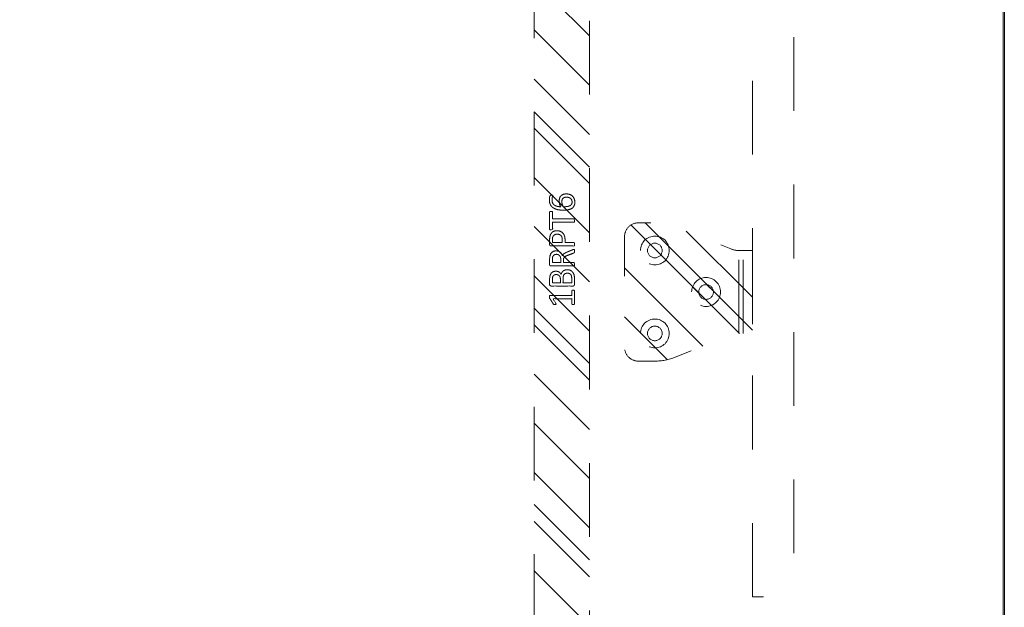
# Model space of a CAD drawing. Header units: inches. Extents: x -463 to -294, y -230 to 12.
# Tile 43 of 68: x -349 to -332, y -56 to -45. Entities that reach past the tile are written whole.
import ezdxf

# ---------------------------------------------------------------- set-up
doc = ezdxf.new("R2010")
doc.units = ezdxf.units.IN
doc.header["$LTSCALE"] = 32
doc.header["$MEASUREMENT"] = 0
doc.linetypes.add('Dash Style-1', pattern=[0.083328, 0.041656, -0.041672])
for name, color, linetype, lineweight in [('DashLine', 7, 'Dash Style-1', 13), ('DashLineFill', 7, 'Dash Style-1', 13), ('Drawing', 7, 'Continuous', 18), ('Metal-DeskStructure', 7, 'Continuous', 13), ('None', 7, 'Continuous', 18), ('Wood_1-H', 7, 'Continuous', 13), ('Wood_1-V', 7, 'Continuous', 13)]:
    doc.layers.add(name, color=color, linetype=linetype, lineweight=lineweight)
pattern_1 = [(45, (0, 0), (-1.61302, 1.9357), []), (45, (-1.0608, 1.0608), (-0.472346, 0.416761), [])]

# ---------------------------------------------------------------- blocks, each defined once
blk = doc.blocks.new('Group-13')
at = {"layer": 'Wood_1-H'}
for points in [[(27.936, 22.895), (27.936, -48.877)], [(27.936, -47.814), (27.936, 22.895), (27.936, 22.895)], [(27.936, -48.877), (27.956, -48.877), (27.956, 22.895), (27.936, 22.895), (27.936, -48.877)], [(27.936, 22.895), (27.956, 22.895), (27.956, -47.814), (27.936, -47.814), (27.936, 22.895)], [(27.956, 22.895), (27.956, -48.877)], [(27.956, -47.814), (27.956, 22.895), (27.956, 22.895)]]:
    blk.add_lwpolyline(points, dxfattribs=at)
at = {"layer": 'Wood_1-V'}
for points in [[(-2.025, -48.877), (27.936, -48.877), (27.936, 22.895), (-2.025, 22.895), (-2.025, -48.877)], [(-2.025, 22.895), (27.936, 22.895), (27.936, -47.814), (-2.025, -47.814), (-2.025, 22.895)], [(27.936, 22.895), (27.936, -48.877)], [(27.936, -47.814), (27.936, 22.895), (27.936, 22.895)]]:
    blk.add_lwpolyline(points, dxfattribs=at)
blk = doc.blocks.new('Group-47')
at = {"layer": 'Metal-DeskStructure', "color": 7}
for points, knots in [([(9.589, -0.203), (9.589, -0.21), (9.586, -0.224), (9.578, -0.227), (9.459, -0.227), (9.34, -0.227), (9.336, -0.225), (9.333, -0.219), (9.331, -0.21), (9.331, -0.197), (9.333, -0.188), (9.334, -0.182), (9.34, -0.179), (9.389, -0.179), (9.436, -0.179), (9.436, -0.009), (9.436, 0.161), (9.393, 0.135), (9.349, 0.109), (9.344, 0.107), (9.334, 0.106), (9.331, 0.109), (9.329, 0.12), (9.329, 0.133), (9.329, 0.143), (9.331, 0.148), (9.334, 0.152), (9.338, 0.154), (9.39, 0.187), (9.441, 0.22), (9.443, 0.222), (9.447, 0.222), (9.453, 0.224), (9.47, 0.224), (9.488, 0.224), (9.493, 0.22), (9.495, 0.216), (9.495, 0.018), (9.495, -0.179), (9.536, -0.179), (9.58, -0.179), (9.584, -0.182), (9.587, -0.188), (9.589, -0.197), (9.589, -0.203)], [0, 0, 0, 0.00261, 0.007831, 0.010441, 0.176195, 0.178805, 0.181415, 0.184026, 0.186636, 0.188594, 0.190551, 0.192509, 0.194467, 0.244389, 0.244389, 0.424498, 0.424498, 0.47805, 0.47805, 0.484241, 0.490432, 0.496622, 0.502813, 0.507071, 0.510941, 0.514811, 0.518682, 0.518682, 0.576295, 0.576295, 0.578743, 0.58119, 0.583638, 0.590247, 0.593184, 0.596122, 0.599059, 0.911881, 0.911881, 0.976501, 0.982376, 0.988251, 0.994125, 1, 1, 1]), ([(9.96, -0.097), (9.96, -0.119), (9.949, -0.155), (9.931, -0.184), (9.903, -0.204), (9.853, -0.227), (9.746, -0.227), (9.68, -0.227), (9.665, -0.215), (9.665, -0.002), (9.665, 0.211), (9.68, 0.222), (9.738, 0.222), (9.829, 0.222), (9.881, 0.205), (9.914, 0.178), (9.933, 0.135), (9.933, 0.093), (9.925, 0.063), (9.91, 0.039), (9.886, 0.019), (9.873, 0.013), (9.892, 0.01), (9.923, -0.009), (9.947, -0.036), (9.96, -0.075), (9.96, -0.097)], [0, 0, 0, 0.031455, 0.06291, 0.094366, 0.125821, 0.188731, 0.266159, 0.275837, 0.285516, 0.435531, 0.44521, 0.454888, 0.521427, 0.574659, 0.627891, 0.681123, 0.734355, 0.762747, 0.791139, 0.819531, 0.847924, 0.847924, 0.885943, 0.923962, 0.961981, 1, 1, 1]), ([(10.327, -0.217), (10.327, -0.221), (10.325, -0.225), (10.317, -0.227), (10.304, -0.228), (10.286, -0.228), (10.275, -0.227), (10.267, -0.225), (10.264, -0.219), (10.262, -0.214), (10.242, -0.161), (10.221, -0.108), (10.214, -0.09), (10.199, -0.06), (10.177, -0.038), (10.148, -0.027), (10.108, -0.027), (10.088, -0.027), (10.088, -0.122), (10.088, -0.221), (10.085, -0.225), (10.077, -0.227), (10.066, -0.228), (10.05, -0.228), (10.039, -0.227), (10.031, -0.225), (10.028, -0.221), (10.028, -0.01), (10.028, 0.211), (10.042, 0.222), (10.098, 0.222), (10.162, 0.222), (10.184, 0.22), (10.194, 0.218), (10.219, 0.215), (10.26, 0.194), (10.286, 0.165), (10.301, 0.126), (10.301, 0.082), (10.288, 0.045), (10.266, 0.017), (10.232, -0.001), (10.214, -0.009), (10.225, -0.014), (10.243, -0.029), (10.258, -0.049), (10.271, -0.077), (10.279, -0.094), (10.299, -0.143), (10.319, -0.191), (10.325, -0.204), (10.327, -0.215), (10.327, -0.217)], [0, 0, 0, 0.004018, 0.008035, 0.012053, 0.01607, 0.020088, 0.024105, 0.028123, 0.03214, 0.03214, 0.070951, 0.070951, 0.084634, 0.098317, 0.112001, 0.125684, 0.138745, 0.138745, 0.202807, 0.205295, 0.207782, 0.21027, 0.212758, 0.214748, 0.216739, 0.218729, 0.220719, 0.332671, 0.339637, 0.346603, 0.391882, 0.407555, 0.423229, 0.423229, 0.466696, 0.510164, 0.553631, 0.597099, 0.640566, 0.684033, 0.727501, 0.770968, 0.770968, 0.798042, 0.825115, 0.852188, 0.879262, 0.879262, 0.958132, 0.958132, 0.979066, 1, 1, 1]), ([(10.665, 0.091), (10.665, 0.056), (10.642, 0.002), (10.602, -0.035), (10.543, -0.057), (10.475, -0.057), (10.45, -0.057), (10.45, -0.137), (10.45, -0.221), (10.447, -0.225), (10.439, -0.227), (10.428, -0.228), (10.412, -0.228), (10.401, -0.227), (10.393, -0.225), (10.39, -0.221), (10.39, -0.011), (10.39, 0.209), (10.404, 0.222), (10.462, 0.222), (10.524, 0.222), (10.55, 0.218), (10.587, 0.211), (10.624, 0.189), (10.652, 0.157), (10.665, 0.115), (10.665, 0.091)], [0, 0, 0, 0.066268, 0.132535, 0.198803, 0.26507, 0.303966, 0.303966, 0.429297, 0.43506, 0.440822, 0.446584, 0.452347, 0.456957, 0.461567, 0.466177, 0.470786, 0.728938, 0.745073, 0.761208, 0.845107, 0.870922, 0.896738, 0.922553, 0.948369, 0.974184, 1, 1, 1]), ([(11.014, 0.196), (11.014, 0.19), (11.014, 0.179), (11.011, 0.174), (11.005, 0.17), (10.941, 0.17), (10.878, 0.17), (10.878, -0.024), (10.878, -0.221), (10.874, -0.225), (10.867, -0.227), (10.856, -0.228), (10.839, -0.228), (10.828, -0.227), (10.821, -0.225), (10.817, -0.221), (10.817, -0.024), (10.817, 0.17), (10.754, 0.17), (10.69, 0.17), (10.684, 0.174), (10.682, 0.179), (10.68, 0.189), (10.68, 0.202), (10.682, 0.213), (10.684, 0.218), (10.69, 0.222), (10.847, 0.222), (11.005, 0.222), (11.011, 0.218), (11.014, 0.213), (11.014, 0.202), (11.014, 0.196)], [0, 0, 0, 0.003046, 0.005389, 0.007733, 0.010076, 0.089744, 0.089744, 0.335779, 0.340465, 0.345152, 0.349838, 0.354524, 0.360382, 0.36624, 0.372099, 0.377957, 0.6855, 0.6855, 0.785085, 0.788014, 0.790943, 0.793872, 0.796801, 0.798998, 0.801195, 0.803391, 0.805588, 0.991213, 0.99341, 0.995606, 0.997803, 1, 1, 1]), ([(11.33, -0.081), (11.33, -0.11), (11.313, -0.166), (11.275, -0.208), (11.218, -0.234), (11.151, -0.234), (11.109, -0.219), (11.075, -0.193), (11.055, -0.156), (11.042, -0.108), (11.037, -0.051), (11.037, 0.01), (11.045, 0.098), (11.086, 0.17), (11.127, 0.207), (11.184, 0.227), (11.236, 0.227), (11.262, 0.224), (11.284, 0.22), (11.299, 0.213), (11.304, 0.209), (11.306, 0.205), (11.308, 0.2), (11.308, 0.186), (11.308, 0.167), (11.302, 0.165), (11.295, 0.165), (11.282, 0.17), (11.264, 0.176), (11.236, 0.179), (11.186, 0.179), (11.14, 0.154), (11.11, 0.109), (11.098, 0.05), (11.096, 0.019), (11.105, 0.024), (11.127, 0.036), (11.155, 0.043), (11.184, 0.048), (11.238, 0.048), (11.288, 0.028), (11.317, -0.007), (11.33, -0.053), (11.33, -0.081)], [0, 0, 0, 0.047284, 0.094569, 0.141853, 0.189137, 0.222912, 0.256686, 0.290461, 0.324235, 0.35801, 0.391784, 0.42357, 0.487141, 0.518927, 0.550713, 0.582499, 0.593093, 0.603687, 0.61428, 0.624874, 0.635468, 0.646062, 0.656655, 0.684464, 0.710949, 0.724191, 0.737433, 0.750675, 0.763918, 0.77716, 0.803647, 0.830135, 0.856622, 0.883109, 0.883109, 0.892179, 0.901248, 0.910318, 0.919387, 0.93954, 0.959693, 0.979847, 1, 1, 1]), ([(9.872, 0.102), (9.872, 0.119), (9.862, 0.144), (9.842, 0.163), (9.811, 0.172), (9.755, 0.172), (9.724, 0.172), (9.724, 0.1), (9.724, 0.028), (9.758, 0.028), (9.814, 0.028), (9.844, 0.039), (9.862, 0.06), (9.872, 0.087), (9.872, 0.102)], [0, 0, 0, 0.074499, 0.148998, 0.223496, 0.297995, 0.395417, 0.395417, 0.61891, 0.61891, 0.724928, 0.793696, 0.862464, 0.931232, 1, 1, 1]), ([(10.238, 0.096), (10.238, 0.124), (10.214, 0.159), (10.186, 0.168), (10.177, 0.17), (10.155, 0.172), (10.113, 0.172), (10.088, 0.172), (10.088, 0.096), (10.088, 0.021), (10.117, 0.021), (10.17, 0.021), (10.203, 0.032), (10.227, 0.054), (10.238, 0.082), (10.238, 0.096)], [0, 0, 0, 0.142515, 0.285031, 0.285031, 0.330993, 0.376955, 0.445899, 0.445899, 0.655281, 0.655281, 0.734439, 0.800829, 0.867219, 0.93361, 1, 1, 1]), ([(10.602, 0.085), (10.602, 0.113), (10.581, 0.15), (10.552, 0.167), (10.521, 0.172), (10.477, 0.172), (10.45, 0.172), (10.45, 0.083), (10.45, -0.007), (10.477, -0.007), (10.53, -0.007), (10.567, 0.006), (10.591, 0.032), (10.602, 0.065), (10.602, 0.085)], [0, 0, 0, 0.053098, 0.106195, 0.159293, 0.212391, 0.297937, 0.297937, 0.584068, 0.584068, 0.669615, 0.752211, 0.834807, 0.917404, 1, 1, 1]), ([(11.271, -0.086), (11.271, -0.068), (11.264, -0.035), (11.243, -0.011), (11.214, 0), (11.177, 0), (11.151, -0.003), (11.127, -0.011), (11.107, -0.022), (11.098, -0.029), (11.098, -0.073), (11.109, -0.132), (11.131, -0.169), (11.162, -0.184), (11.206, -0.184), (11.24, -0.167), (11.26, -0.14), (11.271, -0.105), (11.271, -0.086)], [0, 0, 0, 0.044843, 0.089687, 0.13453, 0.179374, 0.20352, 0.227667, 0.251813, 0.27596, 0.27596, 0.366465, 0.45697, 0.547475, 0.63798, 0.728485, 0.81899, 0.909495, 1, 1, 1]), ([(9.897, -0.101), (9.897, -0.081), (9.885, -0.051), (9.861, -0.031), (9.824, -0.02), (9.76, -0.02), (9.724, -0.02), (9.724, -0.098), (9.724, -0.177), (9.767, -0.177), (9.851, -0.177), (9.885, -0.149), (9.897, -0.119), (9.897, -0.101)], [0, 0, 0, 0.079156, 0.158312, 0.237468, 0.316624, 0.419526, 0.419526, 0.643799, 0.643799, 0.767809, 0.883905, 0.941952, 1, 1, 1])]:
    blk.add_open_spline(points, degree=2, knots=knots, dxfattribs=at)
blk = doc.blocks.new('1BRPT6-LeftBeam (2D)')
at = {"layer": 'DashLineFill', "linetype": 'Continuous', "lineweight": 13}
h = blk.add_hatch(dxfattribs=at)
h.set_pattern_fill('Steel', color=253, style=0, pattern_type=2)
h.set_pattern_definition(pattern_1)
h.paths.add_polyline_path([(-1.85, 0.5), (20.472, 0.5), (20.472, -0.5), (-1.85, -0.5)])
at = {"layer": 'DashLineFill', "flags": 128}
blk.add_lwpolyline([(-1.85, 0.5), (20.472, 0.5), (20.472, -0.5), (-1.85, -0.5)], close=True, dxfattribs=at)
at = {"layer": 'Metal-DeskStructure', "color": 7}
blk.add_blockref('Group-47', (0, 0), dxfattribs=at)
blk = doc.blocks.new('Group-50')
at = {"layer": 'None', "color": 7, "rotation": 90}
blk.add_blockref('1BRPT6-LeftBeam (2D)', (19.952, -44.637), dxfattribs=at)
blk = doc.blocks.new('Group-51')
at = {"layer": 'None'}
blk.add_blockref('Group-50', (0, 0), dxfattribs=at)
blk = doc.blocks.new('Group-72')
at = {"layer": 'DashLineFill', "linetype": 'Continuous', "lineweight": 13}
h = blk.add_hatch(dxfattribs=at)
h.set_pattern_fill('Steel', color=253, style=0, pattern_type=2)
h.set_pattern_definition(pattern_1)
h.paths.add_polyline_path([(0.75, 2.026), (0.776, 2.024), (0.801, 2.02), (0.826, 2.014), (0.85, 2.006), (0.873, 1.995), (0.895, 1.982), (0.916, 1.966), (0.935, 1.949), (0.952, 1.93), (0.967, 1.91), (0.98, 1.888), (0.991, 1.864), (1, 1.84), (1.006, 1.815), (1.01, 1.79), (1.011, 1.765), (1.01, 1.739), (1.006, 1.714), (1, 1.689), (0.991, 1.665), (0.98, 1.642), (0.967, 1.62), (0.952, 1.599), (0.935, 1.58), (0.916, 1.563), (0.895, 1.548), (0.873, 1.534), (0.85, 1.523), (0.826, 1.515), (0.801, 1.509), (0.776, 1.505), (0.75, 1.504), (0.724, 1.505), (0.699, 1.509), (0.674, 1.515), (0.65, 1.523), (0.627, 1.534), (0.605, 1.548), (0.584, 1.563), (0.565, 1.58), (0.548, 1.599), (0.533, 1.62), (0.52, 1.642), (0.509, 1.665), (0.5, 1.689), (0.494, 1.714), (0.49, 1.739), (0.489, 1.765), (0.49, 1.79), (0.494, 1.815), (0.5, 1.84), (0.509, 1.864), (0.52, 1.888), (0.533, 1.91), (0.548, 1.93), (0.565, 1.949), (0.584, 1.966), (0.605, 1.982), (0.627, 1.995), (0.65, 2.006), (0.674, 2.014), (0.699, 2.02), (0.724, 2.024)])
h = blk.add_hatch(dxfattribs=at)
h.set_pattern_fill('Steel', color=253, style=0, pattern_type=2)
h.set_pattern_definition(pattern_1)
h.paths.add_polyline_path([(0.75, 1.897), (0.763, 1.897), (0.776, 1.895), (0.789, 1.892), (0.801, 1.887), (0.813, 1.882), (0.824, 1.875), (0.834, 1.867), (0.844, 1.859), (0.853, 1.849), (0.86, 1.838), (0.867, 1.827), (0.873, 1.815), (0.877, 1.803), (0.88, 1.79), (0.882, 1.778), (0.883, 1.765), (0.882, 1.752), (0.88, 1.739), (0.877, 1.726), (0.873, 1.714), (0.867, 1.702), (0.86, 1.691), (0.853, 1.68), (0.844, 1.671), (0.834, 1.662), (0.824, 1.654), (0.813, 1.647), (0.801, 1.642), (0.789, 1.637), (0.776, 1.634), (0.763, 1.632), (0.75, 1.632), (0.737, 1.632), (0.724, 1.634), (0.711, 1.637), (0.699, 1.642), (0.687, 1.647), (0.676, 1.654), (0.666, 1.662), (0.656, 1.671), (0.647, 1.68), (0.64, 1.691), (0.633, 1.702), (0.627, 1.714), (0.623, 1.726), (0.62, 1.739), (0.618, 1.752), (0.617, 1.765), (0.618, 1.778), (0.62, 1.79), (0.623, 1.803), (0.627, 1.815), (0.633, 1.827), (0.64, 1.838), (0.647, 1.849), (0.656, 1.859), (0.666, 1.867), (0.676, 1.875), (0.687, 1.882), (0.699, 1.887), (0.711, 1.892), (0.724, 1.895), (0.737, 1.897)])
at = {"layer": 'DashLineFill', "flags": 128}
for points in [[(0.75, 2.026), (0.776, 2.024), (0.801, 2.02), (0.826, 2.014), (0.85, 2.006), (0.873, 1.995), (0.895, 1.982), (0.916, 1.966), (0.935, 1.949), (0.952, 1.93), (0.967, 1.91), (0.98, 1.888), (0.991, 1.864), (1, 1.84), (1.006, 1.815), (1.01, 1.79), (1.011, 1.765), (1.01, 1.739), (1.006, 1.714), (1, 1.689), (0.991, 1.665), (0.98, 1.642), (0.967, 1.62), (0.952, 1.599), (0.935, 1.58), (0.916, 1.563), (0.895, 1.548), (0.873, 1.534), (0.85, 1.523), (0.826, 1.515), (0.801, 1.509), (0.776, 1.505), (0.75, 1.504), (0.724, 1.505), (0.699, 1.509), (0.674, 1.515), (0.65, 1.523), (0.627, 1.534), (0.605, 1.548), (0.584, 1.563), (0.565, 1.58), (0.548, 1.599), (0.533, 1.62), (0.52, 1.642), (0.509, 1.665), (0.5, 1.689), (0.494, 1.714), (0.49, 1.739), (0.489, 1.765), (0.49, 1.79), (0.494, 1.815), (0.5, 1.84), (0.509, 1.864), (0.52, 1.888), (0.533, 1.91), (0.548, 1.93), (0.565, 1.949), (0.584, 1.966), (0.605, 1.982), (0.627, 1.995), (0.65, 2.006), (0.674, 2.014), (0.699, 2.02), (0.724, 2.024)], [(0.75, 1.897), (0.763, 1.897), (0.776, 1.895), (0.789, 1.892), (0.801, 1.887), (0.813, 1.882), (0.824, 1.875), (0.834, 1.867), (0.844, 1.859), (0.853, 1.849), (0.86, 1.838), (0.867, 1.827), (0.873, 1.815), (0.877, 1.803), (0.88, 1.79), (0.882, 1.778), (0.883, 1.765), (0.882, 1.752), (0.88, 1.739), (0.877, 1.726), (0.873, 1.714), (0.867, 1.702), (0.86, 1.691), (0.853, 1.68), (0.844, 1.671), (0.834, 1.662), (0.824, 1.654), (0.813, 1.647), (0.801, 1.642), (0.789, 1.637), (0.776, 1.634), (0.763, 1.632), (0.75, 1.632), (0.737, 1.632), (0.724, 1.634), (0.711, 1.637), (0.699, 1.642), (0.687, 1.647), (0.676, 1.654), (0.666, 1.662), (0.656, 1.671), (0.647, 1.68), (0.64, 1.691), (0.633, 1.702), (0.627, 1.714), (0.623, 1.726), (0.62, 1.739), (0.618, 1.752), (0.617, 1.765), (0.618, 1.778), (0.62, 1.79), (0.623, 1.803), (0.627, 1.815), (0.633, 1.827), (0.64, 1.838), (0.647, 1.849), (0.656, 1.859), (0.666, 1.867), (0.676, 1.875), (0.687, 1.882), (0.699, 1.887), (0.711, 1.892), (0.724, 1.895), (0.737, 1.897)]]:
    blk.add_lwpolyline(points, close=True, dxfattribs=at)
blk = doc.blocks.new('Group-73')
at = {"layer": 'DashLineFill', "linetype": 'Continuous', "lineweight": 13}
h = blk.add_hatch(dxfattribs=at)
h.set_pattern_fill('Steel', color=253, style=0, pattern_type=2)
h.set_pattern_definition(pattern_1)
h.paths.add_polyline_path([(-0.75, 2.026), (-0.724, 2.024), (-0.699, 2.02), (-0.674, 2.014), (-0.65, 2.006), (-0.627, 1.995), (-0.605, 1.982), (-0.584, 1.966), (-0.565, 1.949), (-0.548, 1.93), (-0.533, 1.91), (-0.52, 1.888), (-0.509, 1.864), (-0.5, 1.84), (-0.494, 1.815), (-0.49, 1.79), (-0.489, 1.765), (-0.49, 1.739), (-0.494, 1.714), (-0.5, 1.689), (-0.509, 1.665), (-0.52, 1.642), (-0.533, 1.62), (-0.548, 1.599), (-0.565, 1.58), (-0.584, 1.563), (-0.605, 1.548), (-0.627, 1.534), (-0.65, 1.523), (-0.674, 1.515), (-0.699, 1.509), (-0.724, 1.505), (-0.75, 1.504), (-0.776, 1.505), (-0.801, 1.509), (-0.826, 1.515), (-0.85, 1.523), (-0.873, 1.534), (-0.895, 1.548), (-0.916, 1.563), (-0.935, 1.58), (-0.952, 1.599), (-0.967, 1.62), (-0.98, 1.642), (-0.991, 1.665), (-1, 1.689), (-1.006, 1.714), (-1.01, 1.739), (-1.011, 1.765), (-1.01, 1.79), (-1.006, 1.815), (-1, 1.84), (-0.991, 1.864), (-0.98, 1.888), (-0.967, 1.91), (-0.952, 1.93), (-0.935, 1.949), (-0.916, 1.966), (-0.895, 1.982), (-0.873, 1.995), (-0.85, 2.006), (-0.826, 2.014), (-0.801, 2.02), (-0.776, 2.024)])
h = blk.add_hatch(dxfattribs=at)
h.set_pattern_fill('Steel', color=253, style=0, pattern_type=2)
h.set_pattern_definition(pattern_1)
h.paths.add_polyline_path([(-0.75, 1.897), (-0.737, 1.897), (-0.724, 1.895), (-0.711, 1.892), (-0.699, 1.887), (-0.687, 1.882), (-0.676, 1.875), (-0.666, 1.867), (-0.656, 1.859), (-0.647, 1.849), (-0.64, 1.838), (-0.633, 1.827), (-0.627, 1.815), (-0.623, 1.803), (-0.62, 1.79), (-0.618, 1.778), (-0.617, 1.765), (-0.618, 1.752), (-0.62, 1.739), (-0.623, 1.726), (-0.627, 1.714), (-0.633, 1.702), (-0.64, 1.691), (-0.647, 1.68), (-0.656, 1.671), (-0.666, 1.662), (-0.676, 1.654), (-0.687, 1.647), (-0.699, 1.642), (-0.711, 1.637), (-0.724, 1.634), (-0.737, 1.632), (-0.75, 1.632), (-0.763, 1.632), (-0.776, 1.634), (-0.789, 1.637), (-0.801, 1.642), (-0.813, 1.647), (-0.824, 1.654), (-0.834, 1.662), (-0.844, 1.671), (-0.853, 1.68), (-0.86, 1.691), (-0.867, 1.702), (-0.873, 1.714), (-0.877, 1.726), (-0.88, 1.739), (-0.882, 1.752), (-0.883, 1.765), (-0.882, 1.778), (-0.88, 1.79), (-0.877, 1.803), (-0.873, 1.815), (-0.867, 1.827), (-0.86, 1.838), (-0.853, 1.849), (-0.844, 1.859), (-0.834, 1.867), (-0.824, 1.875), (-0.813, 1.882), (-0.801, 1.887), (-0.789, 1.892), (-0.776, 1.895), (-0.763, 1.897)])
at = {"layer": 'DashLineFill', "flags": 128}
for points in [[(-0.75, 2.026), (-0.724, 2.024), (-0.699, 2.02), (-0.674, 2.014), (-0.65, 2.006), (-0.627, 1.995), (-0.605, 1.982), (-0.584, 1.966), (-0.565, 1.949), (-0.548, 1.93), (-0.533, 1.91), (-0.52, 1.888), (-0.509, 1.864), (-0.5, 1.84), (-0.494, 1.815), (-0.49, 1.79), (-0.489, 1.765), (-0.49, 1.739), (-0.494, 1.714), (-0.5, 1.689), (-0.509, 1.665), (-0.52, 1.642), (-0.533, 1.62), (-0.548, 1.599), (-0.565, 1.58), (-0.584, 1.563), (-0.605, 1.548), (-0.627, 1.534), (-0.65, 1.523), (-0.674, 1.515), (-0.699, 1.509), (-0.724, 1.505), (-0.75, 1.504), (-0.776, 1.505), (-0.801, 1.509), (-0.826, 1.515), (-0.85, 1.523), (-0.873, 1.534), (-0.895, 1.548), (-0.916, 1.563), (-0.935, 1.58), (-0.952, 1.599), (-0.967, 1.62), (-0.98, 1.642), (-0.991, 1.665), (-1, 1.689), (-1.006, 1.714), (-1.01, 1.739), (-1.011, 1.765), (-1.01, 1.79), (-1.006, 1.815), (-1, 1.84), (-0.991, 1.864), (-0.98, 1.888), (-0.967, 1.91), (-0.952, 1.93), (-0.935, 1.949), (-0.916, 1.966), (-0.895, 1.982), (-0.873, 1.995), (-0.85, 2.006), (-0.826, 2.014), (-0.801, 2.02), (-0.776, 2.024)], [(-0.75, 1.897), (-0.737, 1.897), (-0.724, 1.895), (-0.711, 1.892), (-0.699, 1.887), (-0.687, 1.882), (-0.676, 1.875), (-0.666, 1.867), (-0.656, 1.859), (-0.647, 1.849), (-0.64, 1.838), (-0.633, 1.827), (-0.627, 1.815), (-0.623, 1.803), (-0.62, 1.79), (-0.618, 1.778), (-0.617, 1.765), (-0.618, 1.752), (-0.62, 1.739), (-0.623, 1.726), (-0.627, 1.714), (-0.633, 1.702), (-0.64, 1.691), (-0.647, 1.68), (-0.656, 1.671), (-0.666, 1.662), (-0.676, 1.654), (-0.687, 1.647), (-0.699, 1.642), (-0.711, 1.637), (-0.724, 1.634), (-0.737, 1.632), (-0.75, 1.632), (-0.763, 1.632), (-0.776, 1.634), (-0.789, 1.637), (-0.801, 1.642), (-0.813, 1.647), (-0.824, 1.654), (-0.834, 1.662), (-0.844, 1.671), (-0.853, 1.68), (-0.86, 1.691), (-0.867, 1.702), (-0.873, 1.714), (-0.877, 1.726), (-0.88, 1.739), (-0.882, 1.752), (-0.883, 1.765), (-0.882, 1.778), (-0.88, 1.79), (-0.877, 1.803), (-0.873, 1.815), (-0.867, 1.827), (-0.86, 1.838), (-0.853, 1.849), (-0.844, 1.859), (-0.834, 1.867), (-0.824, 1.875), (-0.813, 1.882), (-0.801, 1.887), (-0.789, 1.892), (-0.776, 1.895), (-0.763, 1.897)]]:
    blk.add_lwpolyline(points, close=True, dxfattribs=at)
blk = doc.blocks.new('Group-74')
at = {"layer": 'DashLineFill', "linetype": 'Continuous', "lineweight": 13}
h = blk.add_hatch(dxfattribs=at)
h.set_pattern_fill('Steel', color=253, style=0, pattern_type=2)
h.set_pattern_definition(pattern_1)
h.paths.add_polyline_path([(0, 1.099), (0.026, 1.098), (0.051, 1.094), (0.076, 1.088), (0.1, 1.079), (0.123, 1.068), (0.145, 1.055), (0.166, 1.04), (0.185, 1.023), (0.202, 1.004), (0.217, 0.983), (0.23, 0.961), (0.241, 0.938), (0.25, 0.914), (0.256, 0.889), (0.26, 0.864), (0.261, 0.838), (0.26, 0.813), (0.256, 0.787), (0.25, 0.762), (0.241, 0.738), (0.23, 0.715), (0.217, 0.693), (0.202, 0.673), (0.185, 0.654), (0.166, 0.636), (0.145, 0.621), (0.123, 0.608), (0.1, 0.597), (0.076, 0.588), (0.051, 0.582), (0.026, 0.579), (0, 0.577), (-0.026, 0.579), (-0.051, 0.582), (-0.076, 0.588), (-0.1, 0.597), (-0.123, 0.608), (-0.145, 0.621), (-0.166, 0.636), (-0.185, 0.654), (-0.202, 0.673), (-0.217, 0.693), (-0.23, 0.715), (-0.241, 0.738), (-0.25, 0.762), (-0.256, 0.787), (-0.26, 0.813), (-0.261, 0.838), (-0.26, 0.864), (-0.256, 0.889), (-0.25, 0.914), (-0.241, 0.938), (-0.23, 0.961), (-0.217, 0.983), (-0.202, 1.004), (-0.185, 1.023), (-0.166, 1.04), (-0.145, 1.055), (-0.123, 1.068), (-0.1, 1.079), (-0.076, 1.088), (-0.051, 1.094), (-0.026, 1.098)])
h = blk.add_hatch(dxfattribs=at)
h.set_pattern_fill('Steel', color=253, style=0, pattern_type=2)
h.set_pattern_definition(pattern_1)
h.paths.add_polyline_path([(0, 0.971), (0.013, 0.97), (0.026, 0.969), (0.039, 0.965), (0.051, 0.961), (0.063, 0.955), (0.074, 0.949), (0.084, 0.941), (0.094, 0.932), (0.103, 0.922), (0.11, 0.912), (0.117, 0.901), (0.123, 0.889), (0.127, 0.877), (0.13, 0.864), (0.132, 0.851), (0.133, 0.838), (0.132, 0.825), (0.13, 0.812), (0.127, 0.8), (0.123, 0.787), (0.117, 0.776), (0.11, 0.764), (0.103, 0.754), (0.094, 0.744), (0.084, 0.735), (0.074, 0.728), (0.063, 0.721), (0.051, 0.715), (0.039, 0.711), (0.026, 0.708), (0.013, 0.706), (0, 0.705), (-0.013, 0.706), (-0.026, 0.708), (-0.039, 0.711), (-0.051, 0.715), (-0.063, 0.721), (-0.074, 0.728), (-0.084, 0.735), (-0.094, 0.744), (-0.103, 0.754), (-0.11, 0.764), (-0.117, 0.776), (-0.123, 0.787), (-0.127, 0.8), (-0.13, 0.812), (-0.132, 0.825), (-0.133, 0.838), (-0.132, 0.851), (-0.13, 0.864), (-0.127, 0.877), (-0.123, 0.889), (-0.117, 0.901), (-0.11, 0.912), (-0.103, 0.922), (-0.094, 0.932), (-0.084, 0.941), (-0.074, 0.949), (-0.063, 0.955), (-0.051, 0.961), (-0.039, 0.965), (-0.026, 0.969), (-0.013, 0.97)])
at = {"layer": 'DashLineFill', "flags": 128}
for points in [[(0, 1.099), (0.026, 1.098), (0.051, 1.094), (0.076, 1.088), (0.1, 1.079), (0.123, 1.068), (0.145, 1.055), (0.166, 1.04), (0.185, 1.023), (0.202, 1.004), (0.217, 0.983), (0.23, 0.961), (0.241, 0.938), (0.25, 0.914), (0.256, 0.889), (0.26, 0.864), (0.261, 0.838), (0.26, 0.813), (0.256, 0.787), (0.25, 0.762), (0.241, 0.738), (0.23, 0.715), (0.217, 0.693), (0.202, 0.673), (0.185, 0.654), (0.166, 0.636), (0.145, 0.621), (0.123, 0.608), (0.1, 0.597), (0.076, 0.588), (0.051, 0.582), (0.026, 0.579), (0, 0.577), (-0.026, 0.579), (-0.051, 0.582), (-0.076, 0.588), (-0.1, 0.597), (-0.123, 0.608), (-0.145, 0.621), (-0.166, 0.636), (-0.185, 0.654), (-0.202, 0.673), (-0.217, 0.693), (-0.23, 0.715), (-0.241, 0.738), (-0.25, 0.762), (-0.256, 0.787), (-0.26, 0.813), (-0.261, 0.838), (-0.26, 0.864), (-0.256, 0.889), (-0.25, 0.914), (-0.241, 0.938), (-0.23, 0.961), (-0.217, 0.983), (-0.202, 1.004), (-0.185, 1.023), (-0.166, 1.04), (-0.145, 1.055), (-0.123, 1.068), (-0.1, 1.079), (-0.076, 1.088), (-0.051, 1.094), (-0.026, 1.098)], [(0, 0.971), (0.013, 0.97), (0.026, 0.969), (0.039, 0.965), (0.051, 0.961), (0.063, 0.955), (0.074, 0.949), (0.084, 0.941), (0.094, 0.932), (0.103, 0.922), (0.11, 0.912), (0.117, 0.901), (0.123, 0.889), (0.127, 0.877), (0.13, 0.864), (0.132, 0.851), (0.133, 0.838), (0.132, 0.825), (0.13, 0.812), (0.127, 0.8), (0.123, 0.787), (0.117, 0.776), (0.11, 0.764), (0.103, 0.754), (0.094, 0.744), (0.084, 0.735), (0.074, 0.728), (0.063, 0.721), (0.051, 0.715), (0.039, 0.711), (0.026, 0.708), (0.013, 0.706), (0, 0.705), (-0.013, 0.706), (-0.026, 0.708), (-0.039, 0.711), (-0.051, 0.715), (-0.063, 0.721), (-0.074, 0.728), (-0.084, 0.735), (-0.094, 0.744), (-0.103, 0.754), (-0.11, 0.764), (-0.117, 0.776), (-0.123, 0.787), (-0.127, 0.8), (-0.13, 0.812), (-0.132, 0.825), (-0.133, 0.838), (-0.132, 0.851), (-0.13, 0.864), (-0.127, 0.877), (-0.123, 0.889), (-0.117, 0.901), (-0.11, 0.912), (-0.103, 0.922), (-0.094, 0.932), (-0.084, 0.941), (-0.074, 0.949), (-0.063, 0.955), (-0.051, 0.961), (-0.039, 0.965), (-0.026, 0.969), (-0.013, 0.97)]]:
    blk.add_lwpolyline(points, close=True, dxfattribs=at)
blk = doc.blocks.new('SlateModestyBracket (2D)')
at = {"layer": 'DashLineFill', "linetype": 'Continuous', "lineweight": 13}
h = blk.add_hatch(dxfattribs=at)
h.set_pattern_fill('Steel', color=253, style=0, pattern_type=2)
h.set_pattern_definition(pattern_1)
edge = h.paths.add_edge_path()
edge.add_line((0.75, 0), (-0.75, 0))
edge.add_line((-0.75, 0), (-0.75, 0.243))
edge.add_arc((-1.144, 0.243), 0.394, 0, 21.7452)
edge.add_line((-0.778, 0.389), (-1.179, 1.394))
edge.add_arc((-0.25, 1.765), 1, 180, 201.7452, ccw=False)
edge.add_line((-1.25, 1.765), (-1.25, 2.063))
edge.add_arc((-1, 2.063), 0.25, 90, 180, ccw=False)
edge.add_line((-1, 2.313), (1, 2.313))
edge.add_arc((1, 2.063), 0.25, 0, 90, ccw=False)
edge.add_line((1.25, 2.063), (1.25, 1.765))
edge.add_arc((0.25, 1.765), 1, 338.2548, 360, ccw=False)
edge.add_line((1.179, 1.394), (0.778, 0.389))
edge.add_arc((1.144, 0.243), 0.394, 158.2548, 180)
edge.add_line((0.75, 0.243), (0.75, 0))
at = {"layer": 'DashLineFill', "transparency": 33554687}
for p, q in [((-0.75, 0.243), (0.75, 0.243)), ((-0.75, 0.165), (0.75, 0.165))]:
    blk.add_line(p, q, dxfattribs=at)
at = {"layer": 'DashLineFill', "flags": 128}
blk.add_lwpolyline([(0.75, 0), (-0.75, 0), (-0.75, 0.243, 0.095167), (-0.778, 0.389), (-1.179, 1.394, -0.095167), (-1.25, 1.765), (-1.25, 2.063, -0.414214), (-1, 2.313), (1, 2.313, -0.414214), (1.25, 2.063), (1.25, 1.765, -0.095167), (1.179, 1.394), (0.778, 0.389, 0.095167), (0.75, 0.243)], format="xyb", close=True, dxfattribs=at)
at = {"layer": 'DashLineFill', "color": 7}
for name in ['Group-73', 'Group-72', 'Group-74']:
    blk.add_blockref(name, (0, 0), dxfattribs=at)
blk = doc.blocks.new('Group-75')
at = {"layer": 'DashLine', "flags": 128}
blk.add_lwpolyline([(-27.008, 0.748), (27.008, 0.748), (27.008, 0), (-27.008, 0)], close=True, dxfattribs=at)
at = {"layer": 'DashLine', "color": 7}
blk.add_blockref('SlateModestyBracket (2D)', (-21.496, 0.748), dxfattribs=at)
blk = doc.blocks.new('Group-76')
at = {"layer": 'None'}
blk.add_blockref('Group-75', (0, 0), dxfattribs=at)
blk = doc.blocks.new('SL Modesty Panel (2D)')
at = {"layer": 'None'}
blk.add_blockref('Group-76', (0, 0), dxfattribs=at)
at = {"layer": 'Drawing', "color": 0, "flags": 1}
for tag in ['Catalog', 'FinishGroup', 'Custom', 'Discount', 'Tag', 'Item1', 'Item2', 'Item3', 'Item4', 'Item5', 'Item6', 'Item7', 'Item8', 'Item9', 'Item10', 'Item11', 'Item12', 'Item13', 'Item14', 'Item15', 'Item16', 'Item17', 'Item18', 'Item19', 'Item20', 'Item21', 'Item22', 'Item23', 'Item24', 'Item25', 'Option1', 'Option2', 'Option3', 'Option4', 'Option5', 'Option6', 'Option7', 'Option8', 'Option9', 'Option10', 'Option11', 'Option12']:
    blk.add_attdef(tag, (21.085, -40.591), '', height=0.00709, dxfattribs=at)

msp = doc.modelspace()

# ---------------------------------------------------------------- block references
at = {"layer": 'Drawing', "rotation": 90}
msp.add_blockref('SL Modesty Panel (2D)', (-335.313, -28.561), dxfattribs=at)
at = {"layer": 'None'}
for name in ['Group-13', 'Group-51']:
    msp.add_blockref(name, (-359.459, -14.977), dxfattribs=at)

doc.saveas('drawing.dxf')
